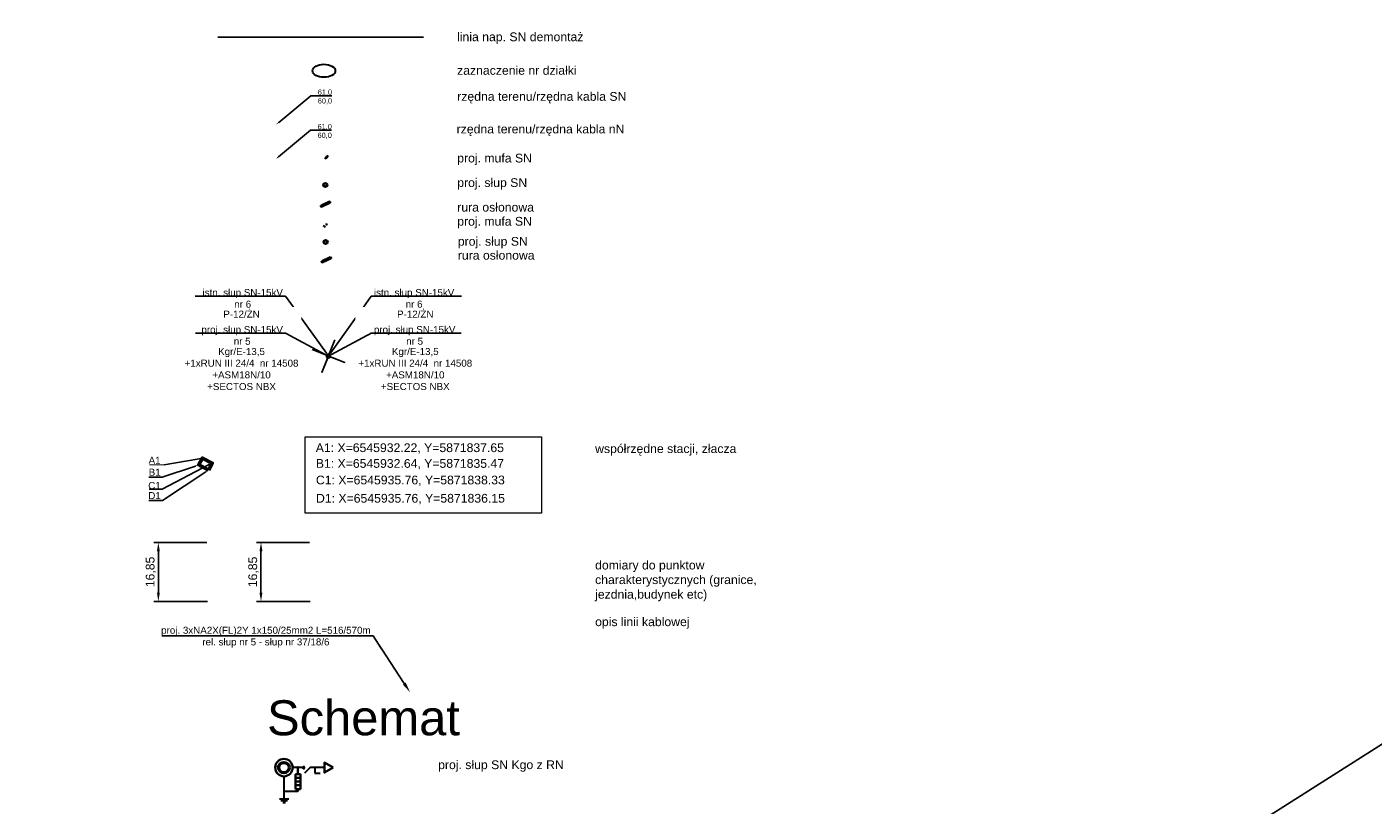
# Model space of a CAD drawing. Header units: metres. Extents: x -1993 to 4624, y 674 to 2411.
# Tile 3 of 14: x -1333 to -948, y 1322 to 1545. Entities that reach past the tile are written whole.
import ezdxf
from ezdxf import colors
from ezdxf.entities.mleader import LeaderData, LeaderLine
from ezdxf.math import Vec2, Vec3

# ---------------------------------------------------------------- set-up
doc = ezdxf.new("R2010")
doc.units = ezdxf.units.M
for name, pattern in [('217a-500', [0]), ('DASHDOT2', [0.5, 0.25, -0.125, 0, -0.125]), ('DASHED', [0.75, 0.5, -0.25])]:
    doc.linetypes.add(name, pattern=pattern)
for name, color, linetype, lineweight, true_color in [('# OBMBS-9x-19xxx __EI_opis_nN', 144, 'Continuous', 0, 0x007299), ('# OBMBS-9x-19xxx _nN PROJ. KABLE 04kV', 144, 'DASHED', 30, 0x007299), ('# OBMBS-9x-19xxx _nN PROJ. NAPOW 04kV', 144, 'Continuous', 30, 0x007299)]:
    doc.layers.add(name, color=color, linetype=linetype, lineweight=lineweight, true_color=true_color)
for name, color, linetype, lineweight in [('# OBMBS-9x-19xxx __EI_opis_PB', 1, 'Continuous', 0), ('# OBMBS-9x-19xxx __EI_opis_SN', 1, 'Continuous', 0), ('# OBMBS-9x-19xxx _EI_pomiary_domiary_współrzędne_rzędne', 6, '217a-500', 20), ('# OBMBS-9x-19xxx _EI_proj. złacze_stacja SN', 10, 'Continuous', 25), ('# OBMBS-9x-19xxx _EI_przepusty', 1, 'DASHED', 15), ('# OBMBS-9x-19xxx _El_działki', 92, 'Continuous', 25), ('# OBMBS-9x-19xxx _SN PROJ. KABLE 15kV', 10, 'DASHDOT2', 30), ('# OBMBS-9x-19xxx _SN PROJ. NAPOW 15kV', 10, 'Continuous', 30)]:
    doc.layers.add(name, color=color, linetype=linetype, lineweight=lineweight)
doc.layers.add('# OBMBS-9x-19xxx _EI_ schemat', color=1, linetype='Continuous')
doc.layers.add('# OBMBS-9x-19xxx _EI_demontaż SN', color=1, linetype='Demontaż_(6m)')
doc.layers.add('# OBMBS-9x-19xxx _EI_demontaż nN', color=144, linetype='Demontaż_(6m)', true_color=0x007299)
doc.layers.add('# OBMBS-9x-19xxx _EI_istn. LSN_LnN', color=18, linetype='Continuous', true_color=0x000000)
doc.styles.add('linie', font='simplex.shx', dxfattribs={"height": 1})
doc.styles.add('PLS_View', font='arial.ttf')
doc.styles.get("Standard").update_dxf_attribs({"font": 'ARIAL.TTF'})
doc.linetypes.add('Demontaż_(6m)', pattern='A,6,["x",linie,S=2,R=0,X=-0.5238,Y=-0.66667],0', length=6)
doc.linetypes.add('FENCELINE5', pattern='A,8,-1,[148,AAA.SHX,S=1,R=0,X=0,Y=0],-1', length=10)
doc.dimstyles.new('ISO-25', dxfattribs={"dimtxt": 2.5, "dimasz": 2.5, "dimexe": 1.25, "dimexo": 0.625, "dimtad": 1, "dimtxsty": 'Standard', "dimcen": 2.5, "dimadec": 0, "dimazin": 0, "dimtfac": 1, "dimtmove": 0, "dimatfit": 3, "dimfxl": 1, "dimarcsym": 0})

# ---------------------------------------------------------------- blocks, each defined once
blk = doc.blocks.new('słup nN')
at = {"layer": '# OBMBS-9x-19xxx _nN PROJ. NAPOW 04kV'}
for radius in [0.592, 0.409]:
    blk.add_circle((0, 0), radius, dxfattribs=at)
blk = doc.blocks.new('mufa nN')
at = {"layer": '# OBMBS-9x-19xxx _nN PROJ. KABLE 04kV'}
for p, q in [((0, 0), (0.36, 0.57)), ((0, 0), (0.63, 0.23)), ((0.99, 0.8), (0.36, 0.57)), ((0.99, 0.8), (0.63, 0.23))]:
    blk.add_line(p, q, dxfattribs=at)
blk = doc.blocks.new('słup SN')
at = {"layer": '# OBMBS-9x-19xxx _SN PROJ. NAPOW 15kV'}
for radius in [0.592, 0.409]:
    blk.add_circle((0, 0), radius, dxfattribs=at)
blk = doc.blocks.new('mufa SN')
at = {"layer": '# OBMBS-9x-19xxx _SN PROJ. KABLE 15kV', "linetype": 'ByBlock'}
for p, q in [((0, 0), (0.36, 0.57)), ((0, 0), (0.63, 0.23)), ((0.99, 0.8), (0.36, 0.57)), ((0.99, 0.8), (0.63, 0.23))]:
    blk.add_line(p, q, dxfattribs=at)
blk = doc.blocks.new('*U37')
at = {"layer": '# OBMBS-9x-19xxx _EI_przepusty', "color": 0, "linetype": 'ByBlock', "lineweight": 40}
for p, q in [((2.69, -0.25), (0.02, 0.12)), ((-0.02, -0.12), (2.66, -0.5))]:
    blk.add_line(p, q, dxfattribs=at)
for centre in [(0, 0), (2.67, -0.37)]:
    blk.add_ellipse(centre, major_axis=(0.017, 0.124), ratio=0.525623, dxfattribs=at)
blk = doc.blocks.new('*D81')
at = {"layer": '# OBMBS-9x-19xxx _EI_pomiary_domiary_współrzędne_rzędne', "color": 0, "lineweight": -2}
for p, q in [((-1281.21, 1397.5), (-1296.28, 1397.5)), ((-1295.03, 1395), (-1295.03, 1383.15)), ((-1280.99, 1380.65), (-1296.28, 1380.65))]:
    blk.add_line(p, q, dxfattribs=at)
at = {"layer": '# OBMBS-9x-19xxx _EI_pomiary_domiary_współrzędne_rzędne', "color": 0}
for points in [[(-1294.61, 1395), (-1295.44, 1395), (-1295.03, 1397.5)], [(-1295.44, 1383.15), (-1294.61, 1383.15), (-1295.03, 1380.65)]]:
    blk.add_solid(points, dxfattribs=at)
at = {"layer": 'Defpoints', "color": 0}
for p in [(-1280.59, 1397.5), (-1295.03, 1380.65), (-1280.37, 1380.65)]:
    blk.add_point(p, dxfattribs=at)
at = {"layer": '# OBMBS-9x-19xxx _EI_pomiary_domiary_współrzędne_rzędne', "color": 0, "insert": (-1297.15, 1389.07), "char_height": 2.5, "attachment_point": 5, "rotation": 90}
blk.add_mtext('16,85', dxfattribs=at)
blk = doc.blocks.new('*D82')
at = {"layer": '# OBMBS-9x-19xxx _EI_pomiary_domiary_współrzędne_rzędne', "color": 0, "lineweight": -2}
for p, q in [((-1251.88, 1397.5), (-1266.95, 1397.5)), ((-1265.7, 1395), (-1265.7, 1383.15)), ((-1251.67, 1380.65), (-1266.95, 1380.65))]:
    blk.add_line(p, q, dxfattribs=at)
at = {"layer": '# OBMBS-9x-19xxx _EI_pomiary_domiary_współrzędne_rzędne', "color": 0}
for points in [[(-1265.28, 1395), (-1266.12, 1395), (-1265.7, 1397.5)], [(-1266.12, 1383.15), (-1265.28, 1383.15), (-1265.7, 1380.65)]]:
    blk.add_solid(points, dxfattribs=at)
at = {"layer": 'Defpoints', "color": 0}
for p in [(-1251.26, 1397.5), (-1265.7, 1380.65), (-1251.04, 1380.65)]:
    blk.add_point(p, dxfattribs=at)
at = {"layer": '# OBMBS-9x-19xxx _EI_pomiary_domiary_współrzędne_rzędne', "color": 0, "insert": (-1267.83, 1389.07), "char_height": 2.5, "attachment_point": 5, "rotation": 90}
blk.add_mtext('16,85', dxfattribs=at)
blk = doc.blocks.new('Ogranicznik')
at = {"layer": '# OBMBS-9x-19xxx _EI_ schemat', "color": 0, "lineweight": 35}
for p, q in [((-1.77, 9.18), (-1.77, 7.28)), ((-2.47, 3.06), (-2.47, 7.28)), ((-1.07, 7.28), (-2.47, 7.28)), ((-1.07, 6.22), (-2.47, 6.22)), ((-1.07, 5.17), (-2.47, 5.17)), ((-1.07, 4.11), (-2.47, 4.11)), ((-1.07, 3.06), (-1.07, 7.28)), ((-1.07, 3.06), (-2.47, 3.06)), ((-1.76, 3.06), (-1.76, 2.36))]:
    blk.add_line(p, q, dxfattribs=at)
blk = doc.blocks.new('G$C4EA4917E')
at = {"layer": '# OBMBS-9x-19xxx _EI_ schemat', "color": 1, "lineweight": 30, "ltscale": 0.5}
for p, q in [((8, 7.74), (5, 7.74)), ((10, 7.74), (8.39, 6.13)), ((14.06, 7.74), (10, 7.74))]:
    blk.add_line(p, q, dxfattribs=at)
at = {"layer": '# OBMBS-9x-19xxx _EI_ schemat', "color": 1, "lineweight": 30}
for p, q in [((11.35, 7.74), (11.35, 6.16)), ((11.35, 6.16), (12.89, 6.16))]:
    blk.add_line(p, q, dxfattribs=at)
at = {"layer": '# OBMBS-9x-19xxx _EI_ schemat', "color": 1, "lineweight": 35, "ltscale": 0.5}
blk.add_lwpolyline([(16.57, 7.74), (14.06, 9.19), (14.06, 6.29)], close=True, dxfattribs=at)
at = {"layer": '# OBMBS-9x-19xxx _EI_ schemat', "color": 1, "lineweight": 35}
blk.add_circle((2.5, 7.74), 2.5, dxfattribs=at)
at = {"layer": '# OBMBS-9x-19xxx _EI_ schemat', "color": 1, "lineweight": 50}
blk.add_circle((2.5, 7.74), 1.5, dxfattribs=at)
at = {"layer": '# OBMBS-9x-19xxx _EI_ schemat', "color": 1, "linetype": 'ByBlock', "lineweight": 40, "ltscale": 0.5}
blk.add_circle((6.5, 7.74), 0.0873, dxfattribs=at)
at = {"layer": '# OBMBS-9x-19xxx _EI_ schemat', "color": 1, "lineweight": 30}
blk.add_blockref('Ogranicznik', (8.27, -1.44), dxfattribs=at)
blk = doc.blocks.new('G$CF36D3B97')
at = {"layer": '# OBMBS-9x-19xxx _EI_ schemat', "color": 0, "linetype": 'Continuous', "lineweight": 30}
for p, q in [((1.75, 1.5), (1.75, 10.01)), ((3.5, 1.5), (0, 1.5)), ((3, 0.75), (0.5, 0.75)), ((2.25, 0), (1.25, 0))]:
    blk.add_line(p, q, dxfattribs=at)

msp = doc.modelspace()

# ---------------------------------------------------------------- linework, layer by layer
at = {"layer": '# OBMBS-9x-19xxx _EI_ schemat', "color": 1, "lineweight": 30}
msp.add_line((-1255.137, 1326.357), (-1259.066, 1326.357), dxfattribs=at)
msp.add_lwpolyline([(-1253.654, 1332.814), (-1253.649, 1333.527)], dxfattribs=at)
msp.add_arc((-1253.651, 1333.171), 0.357, 269.56115, 89.56115, dxfattribs=at)
at = {"layer": '# OBMBS-9x-19xxx _EI_demontaż SN'}
msp.add_lwpolyline([(-1278.054, 1541.821), (-1219.3, 1541.821)], dxfattribs=at)
at = {"layer": '# OBMBS-9x-19xxx _EI_pomiary_domiary_współrzędne_rzędne', "color": 5, "linetype": 'Continuous'}
msp.add_lwpolyline([(-1253.099, 1427.619), (-1185.53, 1427.627), (-1185.527, 1405.874), (-1253.096, 1405.866)], close=True, dxfattribs=at)
at = {"layer": '# OBMBS-9x-19xxx _EI_proj. złacze_stacja SN', "linetype": 'Continuous', "lineweight": 60}
msp.add_lwpolyline([(-1280.661, 1418.169), (-1283.493, 1419.64), (-1282.425, 1421.587), (-1279.665, 1420.18), (-1280.661, 1418.169)], dxfattribs=at)
at = {"layer": '# OBMBS-9x-19xxx _EI_proj. złacze_stacja SN'}
for radius in [0.592, 0.409]:
    msp.add_circle((-1246.433, 1450.741), radius, dxfattribs=at)
at = {"layer": '# OBMBS-9x-19xxx _El_działki', "linetype": 'Continuous', "lineweight": 30}
msp.add_ellipse((-1247.714, 1532.242), major_axis=(3.247, 0), ratio=0.5744681, dxfattribs=at)

# ---------------------------------------------------------------- block references
at = {"layer": '# OBMBS-9x-19xxx _EI_ schemat', "color": 1}
msp.add_blockref('G$C4EA4917E', (-1261.651, 1325.432), dxfattribs=at)
at = {"layer": '# OBMBS-9x-19xxx _EI_ schemat', "color": 1, "ltscale": 0.5, "xscale": -0.75, "yscale": 0.75, "zscale": 0.75}
msp.add_blockref('G$CF36D3B97', (-1257.753, 1323.164), dxfattribs=at)
at = {"layer": '# OBMBS-9x-19xxx _EI_demontaż nN', "linetype": 'FENCELINE5'}
for name, p in [('mufa nN', (-1247.771, 1487.669)), ('słup nN', (-1247.234, 1483.315))]:
    msp.add_blockref(name, p, dxfattribs=at)
at = {"layer": '# OBMBS-9x-19xxx _EI_demontaż SN', "linetype": 'FENCELINE5'}
msp.add_blockref('słup SN', (-1247.312, 1499.622), dxfattribs=at)
at = {"layer": '# OBMBS-9x-19xxx _nN PROJ. KABLE 04kV', "linetype": 'ByBlock', "lineweight": 30, "rotation": 33.1316644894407}
msp.add_blockref('*U37', (-1248.278, 1477.687), dxfattribs=at)
at = {"layer": '# OBMBS-9x-19xxx _SN PROJ. KABLE 15kV', "linetype": 'ByBlock'}
msp.add_blockref('mufa SN', (-1247.469, 1507.137), dxfattribs=at)
at = {"layer": '# OBMBS-9x-19xxx _SN PROJ. KABLE 15kV', "linetype": 'ByBlock', "lineweight": 30, "rotation": 33.1316644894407}
msp.add_blockref('*U37', (-1248.49, 1493.537), dxfattribs=at)

# ---------------------------------------------------------------- texts
at = {"layer": '# OBMBS-9x-19xxx __EI_opis_nN', "char_height": 2.5, "attachment_point": 1}
for s, insert, width in [('rzędna terenu/rzędna kabla nN', (-1209.788, 1516.856), 51.14393), ('proj. mufa SN', (-1209.617, 1490.498), 52.93875), ('proj. słup SN', (-1209.447, 1484.771), 52.93875), ('rura osłonowa', (-1209.447, 1480.786), 52.93875)]:
    msp.add_mtext(s, dxfattribs=dict(at, insert=insert, width=width))
at = {"layer": '# OBMBS-9x-19xxx _EI_demontaż SN', "char_height": 2.5, "attachment_point": 1}
for s, insert, width in [('linia nap. SN demontaż', (-1209.658, 1543.192), 41.57153), ('rzędna terenu/rzędna kabla SN', (-1209.617, 1526.172), 52.93875)]:
    msp.add_mtext(s, dxfattribs=dict(at, insert=insert, width=width))
at = {"layer": '# OBMBS-9x-19xxx _EI_pomiary_domiary_współrzędne_rzędne', "linetype": 'Continuous', "char_height": 2.5, "attachment_point": 1}
for s, insert, width in [('A1: X=6545932.22, Y=5871837.65', (-1250.049, 1425.808), 60.62373), ('B1: X=6545932.64, Y=5871835.47', (-1250.026, 1421.317), 57.86786), ('C1: X=6545935.76, Y=5871838.33', (-1250.001, 1416.583), 57.31451), ('D1: X=6545935.76, Y=5871836.15', (-1249.974, 1411.363), 57.98012)]:
    msp.add_mtext(s, dxfattribs=dict(at, insert=insert, width=width))
at = {"layer": '# OBMBS-9x-19xxx _El_działki', "insert": (-1209.658, 1533.613), "char_height": 2.5, "width": 41.57153, "attachment_point": 1}
msp.add_mtext('zaznaczenie nr działki', dxfattribs=at)
at = {"layer": '# OBMBS-9x-19xxx _SN PROJ. KABLE 15kV', "char_height": 2.5, "width": 52.93875, "attachment_point": 1}
for s, insert in [('proj. mufa SN', (-1209.617, 1508.551)), ('rura osłonowa', (-1209.617, 1494.515)), ('współrzędne stacji, złacza', (-1170.212, 1425.539)), ('domiary do punktow charakterystycznych (granice, jezdnia,budynek etc)', (-1170.212, 1392.271)), ('opis linii kablowej', (-1170.212, 1376.079))]:
    msp.add_mtext(s, dxfattribs=dict(at, insert=insert))
at = {"layer": '# OBMBS-9x-19xxx _SN PROJ. NAPOW 15kV', "char_height": 2.5, "width": 52.93875, "attachment_point": 1}
for s, insert in [('proj. słup SN', (-1209.617, 1501.543)), ('proj. słup SN Kgo z RN', (-1215.074, 1335.233))]:
    msp.add_mtext(s, dxfattribs=dict(at, insert=insert))

# ---------------------------------------------------------------- dimensions: what is measured, and where the dimension line sits
at = {"layer": '# OBMBS-9x-19xxx _EI_pomiary_domiary_współrzędne_rzędne', "color": 1}
dim = msp.add_linear_dim(base=(-1295.026, 1380.649), p1=(-1280.586, 1397.496), p2=(-1280.367, 1380.649), angle=90, dimstyle='ISO-25', dxfattribs=at)
dim.commit()
dim.dimension.update_dxf_attribs({"geometry": '*D81', "text_midpoint": (-1297.154, 1389.073)})
at = {"layer": '# OBMBS-9x-19xxx _EI_pomiary_domiary_współrzędne_rzędne', "color": 132, "true_color": 0x30d5c8}
dim = msp.add_linear_dim(base=(-1265.7, 1380.649), p1=(-1251.26, 1397.496), p2=(-1251.041, 1380.649), angle=90, dimstyle='ISO-25', dxfattribs=at)
dim.commit()
dim.dimension.update_dxf_attribs({"geometry": '*D82', "text_midpoint": (-1267.828, 1389.073)})

# ---------------------------------------------------------------- leaders
at = {"layer": '# OBMBS-9x-19xxx __EI_opis_SN', "color": 1}
ml = msp.add_multileader_mtext('Standard', dxfattribs=at)
ml.set_content('\\pxqc;proj. 3xNA2X(FL)2Y 1x150/25mm2 L=516/570m\\Prel. słup nr 5 - słup nr 37/18/6', color=256, style='PLS_View')
ml.set_leader_properties()
ml.build(insert=Vec2(0, 0))
ml.multileader.update_dxf_attribs({"text_left_attachment_type": 6, "text_right_attachment_type": 6, "dogleg_length": 0.36, "arrow_head_size": 3})
ctx = ml.context
ctx.base_point, ctx.char_height, ctx.arrow_head_size, ctx.landing_gap_size, ctx.plane_origin = Vec3(-1294.55, 1370.816), 2, 3, 0.5, Vec3(-1184.882, 1372.057)
ctx.left_attachment, ctx.right_attachment, ctx.text_align_type = 6, 6, 2
notes = []
notes.append((ctx, [(0, (1, 1, 0), (-1233.684, 1370.816), (-1, 0), 0.36, [(0, [(-1223.096, 1354.677)], 0, [])])]))
ctx.mtext.insert, ctx.mtext.width, ctx.mtext.alignment, ctx.mtext.flow_direction = Vec3(-1264.297, 1373.406), 63.58447, 2, 5
ctx.mtext.has_bg_fill, ctx.mtext.bg_color, ctx.mtext.bg_scale_factor, ctx.mtext.bg_transparency, ctx.mtext.use_window_bg_color = 1, -1073741824, 1.5, 0, 1
at = {"layer": '# OBMBS-9x-19xxx _EI_pomiary_domiary_współrzędne_rzędne', "color": 1, "linetype": 'Continuous'}
ml = msp.add_multileader_mtext('Standard', dxfattribs=at)
ml.set_content('61,0\\P60,0')
ml.set_leader_properties(linetype='ByLayer')
ml.build(insert=Vec2(0, 0))
ml.multileader.update_dxf_attribs({"text_left_attachment_type": 6, "text_right_attachment_type": 6, "dogleg_length": 0, "arrow_head_size": 1})
ctx = ml.context
ctx.base_point, ctx.char_height, ctx.arrow_head_size, ctx.plane_origin = Vec3(-1251.469, 1525.096), 1.5, 1, Vec3(-1262.165, 1517.684)
ctx.left_attachment, ctx.right_attachment = 6, 6
notes.append((ctx, [(0, (1, 1, 0), (-1251.469, 1525.096), (1, 0), 0, [(0, [(-1261.406, 1516.867)], 0, [])])]))
ctx.mtext.insert, ctx.mtext.flow_direction = Vec3(-1249.469, 1526.899), 5
at = {"layer": '# OBMBS-9x-19xxx _EI_pomiary_domiary_współrzędne_rzędne', "color": 132, "true_color": 0x30d5c8}
ml = msp.add_multileader_mtext('Standard', dxfattribs=at)
ml.set_content('61,0\\P60,0')
ml.set_leader_properties(linetype='ByLayer')
ml.build(insert=Vec2(0, 0))
ml.multileader.update_dxf_attribs({"text_left_attachment_type": 6, "text_right_attachment_type": 6, "dogleg_length": 0, "arrow_head_size": 1})
ctx = ml.context
ctx.base_point, ctx.char_height, ctx.arrow_head_size, ctx.plane_origin = Vec3(-1251.524, 1515.259), 1.5, 1, Vec3(-1262.22, 1507.846)
ctx.left_attachment, ctx.right_attachment = 6, 6
notes.append((ctx, [(0, (1, 1, 0), (-1251.524, 1515.259), (1, 0), 0, [(0, [(-1261.462, 1507.029)], 0, [])])]))
ctx.mtext.insert, ctx.mtext.flow_direction = Vec3(-1249.524, 1517.062), 5
for ctx, leaders in notes:
    for number, flags, end, landing, length, lines in leaders:
        leader = LeaderData()
        leader.index, (leader.has_last_leader_line, leader.has_dogleg_vector, leader.attachment_direction) = number, flags
        leader.last_leader_point, leader.dogleg_vector, leader.dogleg_length = Vec3(end), Vec3(landing), length
        for number, points, colour, breaks in lines:
            line = LeaderLine()
            line.index, line.vertices, line.color, line.breaks = number, Vec3.list(points), colors.encode_raw_color(colour), breaks
            leader.lines.append(line)
        ctx.leaders.append(leader)

# ---------------------------------------------------------------- next in the draw order: texts
at = {"layer": '# OBMBS-9x-19xxx __EI_opis_nN', "linetype": 'FENCELINE5', "insert": (-1263.976, 1352.399), "char_height": 10, "width": 272.61145, "attachment_point": 1}
msp.add_mtext('Schemat', dxfattribs=at)

# ---------------------------------------------------------------- next in the draw order: leaders
at = {"layer": '# OBMBS-9x-19xxx __EI_opis_PB', "color": 18, "true_color": 0x000000}
ml = msp.add_multileader_mtext('Standard', dxfattribs=at)
ml.set_content('\\pxqc;istn. słup SN-15kV\\Pnr 6 ', color=256, style='PLS_View')
ml.set_leader_properties()
ml.build(insert=Vec2(0, 0))
ml.multileader.update_dxf_attribs({"text_left_attachment_type": 6, "text_right_attachment_type": 6, "dogleg_length": 0.36, "arrow_head_size": 1})
ctx = ml.context
ctx.base_point, ctx.char_height, ctx.arrow_head_size, ctx.landing_gap_size, ctx.plane_origin = Vec3(-1282.811, 1467.831), 2, 1, 0.5, Vec3(-1225.646, 1466.496)
ctx.left_attachment, ctx.right_attachment, ctx.text_align_type = 6, 6, 2
notes = []
notes.append((ctx, [(0, (1, 1, 0), (-1258.676, 1467.831), (-1, 0), 0.36, [(0, [(-1246.433, 1450.741)], 0, [])])]))
ctx.mtext.insert, ctx.mtext.width, ctx.mtext.alignment, ctx.mtext.flow_direction = Vec3(-1270.923, 1469.9), 32.87501, 2, 5
ctx.mtext.has_bg_fill, ctx.mtext.bg_color, ctx.mtext.bg_scale_factor, ctx.mtext.bg_transparency, ctx.mtext.use_window_bg_color = 1, -1023410169, 1.5, 0, 1
at = {"layer": '# OBMBS-9x-19xxx _EI_pomiary_domiary_współrzędne_rzędne', "linetype": 'Continuous', "lineweight": 30}
ml = msp.add_multileader_mtext('Standard', dxfattribs=at)
ml.set_content('A1')
ml.set_leader_properties(linetype='Continuous')
ml.build(insert=Vec2(0, 0))
ml.multileader.update_dxf_attribs({"text_right_attachment_type": 6, "dogleg_length": 0.36, "arrow_head_size": 1})
ctx = ml.context
ctx.base_point, ctx.char_height, ctx.arrow_head_size, ctx.landing_gap_size, ctx.plane_origin = Vec3(-1297.387, 1420.758), 2, 1, 0.09, Vec3(-1282.425, 1421.587)
ctx.right_attachment, ctx.text_align_type = 6, 2
notes.append((ctx, [(0, (1, 1, 0), (-1293.943, 1419.553), (-1, 0), 0.36, [(0, [(-1282.425, 1421.587)], 0, [])])]))
ctx.mtext.insert, ctx.mtext.alignment, ctx.mtext.flow_direction = Vec3(-1294.393, 1421.963), 3, 5
ctx.mtext.has_bg_fill, ctx.mtext.bg_color, ctx.mtext.bg_scale_factor, ctx.mtext.bg_transparency, ctx.mtext.use_window_bg_color = 1, -1027028792, 1.5, 0, 1
for ctx, leaders in notes:
    for number, flags, end, landing, length, lines in leaders:
        leader = LeaderData()
        leader.index, (leader.has_last_leader_line, leader.has_dogleg_vector, leader.attachment_direction) = number, flags
        leader.last_leader_point, leader.dogleg_vector, leader.dogleg_length = Vec3(end), Vec3(landing), length
        for number, points, colour, breaks in lines:
            line = LeaderLine()
            line.index, line.vertices, line.color, line.breaks = number, Vec3.list(points), colors.encode_raw_color(colour), breaks
            leader.lines.append(line)
        ctx.leaders.append(leader)

# ---------------------------------------------------------------- next in the draw order: texts
at = {"layer": '# OBMBS-9x-19xxx _EI_istn. LSN_LnN', "insert": (-1287.361, 1463.728), "char_height": 2, "width": 32.20746, "attachment_point": 1, "bg_fill": 2, "box_fill_scale": 1.5, "bg_fill_color": 257, "bg_fill_transparency": 0}
msp.add_mtext('\\pxsm1.5,qc;P-12/ŻN', dxfattribs=at)

# ---------------------------------------------------------------- next in the draw order: leaders
at = {"layer": '# OBMBS-9x-19xxx _EI_pomiary_domiary_współrzędne_rzędne', "linetype": 'Continuous', "lineweight": 30}
ml = msp.add_multileader_mtext('Standard', dxfattribs=at)
ml.set_content('D1')
ml.set_leader_properties(linetype='Continuous')
ml.build(insert=Vec2(0, 0))
ml.multileader.update_dxf_attribs({"text_right_attachment_type": 6, "dogleg_length": 0.36, "arrow_head_size": 1})
ctx = ml.context
ctx.base_point, ctx.char_height, ctx.arrow_head_size, ctx.landing_gap_size, ctx.plane_origin = Vec3(-1297.264, 1410.677), 2, 1, 0.09, Vec3(-1283.017, 1418.451)
ctx.right_attachment, ctx.text_align_type = 6, 2
notes = []
notes.append((ctx, [(0, (1, 1, 0), (-1293.881, 1409.472), (-1, 0), 0.36, [(0, [(-1280.661, 1418.169)], 0, [])])]))
ctx.mtext.insert, ctx.mtext.alignment, ctx.mtext.flow_direction = Vec3(-1294.331, 1411.881), 3, 5
ctx.mtext.has_bg_fill, ctx.mtext.bg_color, ctx.mtext.bg_scale_factor, ctx.mtext.bg_transparency, ctx.mtext.use_window_bg_color = 1, -1027028792, 1.5, 0, 1
for ctx, leaders in notes:
    for number, flags, end, landing, length, lines in leaders:
        leader = LeaderData()
        leader.index, (leader.has_last_leader_line, leader.has_dogleg_vector, leader.attachment_direction) = number, flags
        leader.last_leader_point, leader.dogleg_vector, leader.dogleg_length = Vec3(end), Vec3(landing), length
        for number, points, colour, breaks in lines:
            line = LeaderLine()
            line.index, line.vertices, line.color, line.breaks = number, Vec3.list(points), colors.encode_raw_color(colour), breaks
            leader.lines.append(line)
        ctx.leaders.append(leader)

# ---------------------------------------------------------------- next in the draw order: leaders
at = {"layer": '# OBMBS-9x-19xxx __EI_opis_PB', "color": 1}
ml = msp.add_multileader_mtext('Standard', dxfattribs=at)
ml.set_content('\\pxqc;proj.{\\A1; słup SN-15kV nr 5 }', color=256, style='PLS_View')
ml.set_leader_properties()
ml.build(insert=Vec2(0, 0))
ml.multileader.update_dxf_attribs({"text_left_attachment_type": 6, "text_right_attachment_type": 6, "dogleg_length": 0.36, "arrow_head_size": 1})
ctx = ml.context
ctx.base_point, ctx.char_height, ctx.arrow_head_size, ctx.landing_gap_size, ctx.plane_origin = Vec3(-1283.123, 1457.241), 2, 1, 0.5, Vec3(-1225.646, 1455.906)
ctx.left_attachment, ctx.right_attachment, ctx.text_align_type = 6, 6, 2
notes = []
notes.append((ctx, [(0, (1, 1, 0), (-1258.676, 1457.241), (-1, 0), 0.36, [(0, [(-1246.433, 1450.741)], 0, [])])]))
ctx.mtext.insert, ctx.mtext.width, ctx.mtext.alignment, ctx.mtext.flow_direction = Vec3(-1271.079, 1459.31), 24.60601, 2, 5
ctx.mtext.has_bg_fill, ctx.mtext.bg_color, ctx.mtext.bg_scale_factor, ctx.mtext.bg_transparency, ctx.mtext.use_window_bg_color = 1, -1073741824, 1.5, 0, 1
at = {"layer": '# OBMBS-9x-19xxx _EI_pomiary_domiary_współrzędne_rzędne', "linetype": 'Continuous', "lineweight": 30}
ml = msp.add_multileader_mtext('Standard', dxfattribs=at)
ml.set_content('C1')
ml.set_leader_properties(linetype='Continuous')
ml.build(insert=Vec2(0, 0))
ml.multileader.update_dxf_attribs({"text_right_attachment_type": 6, "dogleg_length": 0.36, "arrow_head_size": 1})
ctx = ml.context
ctx.base_point, ctx.char_height, ctx.arrow_head_size, ctx.landing_gap_size, ctx.plane_origin = Vec3(-1297.361, 1413.732), 2, 1, 0.09, Vec3(-1276.881, 1415.259)
ctx.right_attachment, ctx.text_align_type = 6, 2
notes.append((ctx, [(0, (1, 1, 0), (-1293.901, 1412.698), (-1, 0), 0.36, [(0, [(-1279.665, 1420.18)], 0, [])])]))
ctx.mtext.insert, ctx.mtext.alignment, ctx.mtext.flow_direction = Vec3(-1294.351, 1414.766), 3, 5
ctx.mtext.has_bg_fill, ctx.mtext.bg_color, ctx.mtext.bg_scale_factor, ctx.mtext.bg_transparency, ctx.mtext.use_window_bg_color = 1, -1027028792, 1.5, 0, 1
for ctx, leaders in notes:
    for number, flags, end, landing, length, lines in leaders:
        leader = LeaderData()
        leader.index, (leader.has_last_leader_line, leader.has_dogleg_vector, leader.attachment_direction) = number, flags
        leader.last_leader_point, leader.dogleg_vector, leader.dogleg_length = Vec3(end), Vec3(landing), length
        for number, points, colour, breaks in lines:
            line = LeaderLine()
            line.index, line.vertices, line.color, line.breaks = number, Vec3.list(points), colors.encode_raw_color(colour), breaks
            leader.lines.append(line)
        ctx.leaders.append(leader)

# ---------------------------------------------------------------- next in the draw order: texts
at = {"layer": '# OBMBS-9x-19xxx __EI_opis_PB', "insert": (-1287.361, 1453.038), "char_height": 2, "width": 32.20746, "attachment_point": 1, "bg_fill": 3, "box_fill_scale": 1.5, "bg_fill_color": 7, "bg_fill_transparency": 0}
msp.add_mtext('\\pxqc;{\\A1;Kgr/E-13,5\\P+1xRUN III 24/4  nr 14508\\P+ASM18N/10\\P\\psm1.5;+SECTOS NBX}', dxfattribs=at)

# ---------------------------------------------------------------- next in the draw order: leaders
at = {"layer": '# OBMBS-9x-19xxx __EI_opis_PB', "color": 18, "true_color": 0x000000}
ml = msp.add_multileader_mtext('Standard', dxfattribs=at)
ml.set_content('\\pxqc;istn. słup SN-15kV\\Pnr 6 ', color=256, style='PLS_View')
ml.set_leader_properties()
ml.build(insert=Vec2(0, 0))
ml.multileader.update_dxf_attribs({"text_left_attachment_type": 6, "text_right_attachment_type": 6, "dogleg_length": 0.36, "arrow_head_size": 1})
ctx = ml.context
ctx.base_point, ctx.char_height, ctx.arrow_head_size, ctx.landing_gap_size, ctx.plane_origin = Vec3(-1233.831, 1467.831), 2, 1, 0.5, Vec3(-1267.221, 1466.496)
ctx.left_attachment, ctx.right_attachment, ctx.text_align_type = 6, 6, 2
notes = []
notes.append((ctx, [(0, (1, 1, 0), (-1234.191, 1467.831), (1, 0), 0.36, [(0, [(-1246.433, 1450.741)], 0, [])])]))
ctx.mtext.insert, ctx.mtext.width, ctx.mtext.alignment, ctx.mtext.flow_direction = Vec3(-1221.943, 1469.9), 32.87501, 2, 5
ctx.mtext.has_bg_fill, ctx.mtext.bg_color, ctx.mtext.bg_scale_factor, ctx.mtext.bg_transparency, ctx.mtext.use_window_bg_color = 1, -1023410169, 1.5, 0, 1
at = {"layer": '# OBMBS-9x-19xxx _EI_pomiary_domiary_współrzędne_rzędne', "linetype": 'Continuous', "lineweight": 30}
ml = msp.add_multileader_mtext('Standard', dxfattribs=at)
ml.set_content('B1')
ml.set_leader_properties(linetype='Continuous')
ml.build(insert=Vec2(0, 0))
ml.multileader.update_dxf_attribs({"text_right_attachment_type": 6, "dogleg_length": 0.36, "arrow_head_size": 1})
ctx = ml.context
ctx.base_point, ctx.char_height, ctx.arrow_head_size, ctx.landing_gap_size, ctx.plane_origin = Vec3(-1297.162, 1417.36), 2, 1, 0.09, Vec3(-1275.493, 1418.712)
ctx.right_attachment, ctx.text_align_type = 6, 2
notes.append((ctx, [(0, (1, 1, 0), (-1293.922, 1416.155), (-1, 0), 0.36, [(0, [(-1283.493, 1419.64)], 0, [])])]))
ctx.mtext.insert, ctx.mtext.alignment, ctx.mtext.flow_direction = Vec3(-1294.372, 1418.565), 3, 5
ctx.mtext.has_bg_fill, ctx.mtext.bg_color, ctx.mtext.bg_scale_factor, ctx.mtext.bg_transparency, ctx.mtext.use_window_bg_color = 1, -1027028792, 1.5, 0, 1
for ctx, leaders in notes:
    for number, flags, end, landing, length, lines in leaders:
        leader = LeaderData()
        leader.index, (leader.has_last_leader_line, leader.has_dogleg_vector, leader.attachment_direction) = number, flags
        leader.last_leader_point, leader.dogleg_vector, leader.dogleg_length = Vec3(end), Vec3(landing), length
        for number, points, colour, breaks in lines:
            line = LeaderLine()
            line.index, line.vertices, line.color, line.breaks = number, Vec3.list(points), colors.encode_raw_color(colour), breaks
            leader.lines.append(line)
        ctx.leaders.append(leader)

# ---------------------------------------------------------------- next in the draw order: texts
at = {"layer": '# OBMBS-9x-19xxx _EI_istn. LSN_LnN', "insert": (-1205.506, 1463.728), "char_height": 2, "width": 32.20746, "attachment_point": 3, "bg_fill": 2, "box_fill_scale": 1.5, "bg_fill_color": 257, "bg_fill_transparency": 0}
msp.add_mtext('\\pxsm1.5,qc;P-12/ŻN', dxfattribs=at)

# ---------------------------------------------------------------- next in the draw order: leaders
at = {"layer": '# OBMBS-9x-19xxx __EI_opis_PB', "color": 1}
ml = msp.add_multileader_mtext('Standard', dxfattribs=at)
ml.set_content('\\pxqc;proj.{\\A1; słup SN-15kV nr 5 }', color=256, style='PLS_View')
ml.set_leader_properties()
ml.build(insert=Vec2(0, 0))
ml.multileader.update_dxf_attribs({"text_left_attachment_type": 6, "text_right_attachment_type": 6, "dogleg_length": 0.36, "arrow_head_size": 1})
ctx = ml.context
ctx.base_point, ctx.char_height, ctx.arrow_head_size, ctx.landing_gap_size, ctx.plane_origin = Vec3(-1233.831, 1457.241), 2, 1, 0.5, Vec3(-1267.221, 1455.906)
ctx.left_attachment, ctx.right_attachment, ctx.text_align_type = 6, 6, 2
notes = []
notes.append((ctx, [(0, (1, 1, 0), (-1234.191, 1457.241), (1, 0), 0.36, [(0, [(-1246.433, 1450.741)], 0, [])])]))
ctx.mtext.insert, ctx.mtext.width, ctx.mtext.alignment, ctx.mtext.flow_direction = Vec3(-1221.787, 1459.31), 24.60601, 2, 5
ctx.mtext.has_bg_fill, ctx.mtext.bg_color, ctx.mtext.bg_scale_factor, ctx.mtext.bg_transparency, ctx.mtext.use_window_bg_color = 1, -1073741824, 1.5, 0, 1
for ctx, leaders in notes:
    for number, flags, end, landing, length, lines in leaders:
        leader = LeaderData()
        leader.index, (leader.has_last_leader_line, leader.has_dogleg_vector, leader.attachment_direction) = number, flags
        leader.last_leader_point, leader.dogleg_vector, leader.dogleg_length = Vec3(end), Vec3(landing), length
        for number, points, colour, breaks in lines:
            line = LeaderLine()
            line.index, line.vertices, line.color, line.breaks = number, Vec3.list(points), colors.encode_raw_color(colour), breaks
            leader.lines.append(line)
        ctx.leaders.append(leader)

# ---------------------------------------------------------------- next in the draw order: linework, layer by layer
at = {"layer": '# OBMBS-9x-19xxx _EI_demontaż SN'}
msp.add_lwpolyline([(-1244.599, 1455.392), (-1248.267, 1446.089), (-1246.433, 1450.741), (-1241.782, 1448.906), (-1251.085, 1452.575)], dxfattribs=at)

# ---------------------------------------------------------------- next in the draw order: texts
at = {"layer": '# OBMBS-9x-19xxx __EI_opis_PB', "insert": (-1205.506, 1453.038), "char_height": 2, "width": 32.20746, "attachment_point": 3, "bg_fill": 3, "box_fill_scale": 1.5, "bg_fill_color": 7, "bg_fill_transparency": 0}
msp.add_mtext('\\pxqc;{\\A1;Kgr/E-13,5\\P+1xRUN III 24/4  nr 14508\\P+ASM18N/10\\P\\psm1.5;+SECTOS NBX}', dxfattribs=at)

# ---------------------------------------------------------------- next in the draw order: linework, layer by layer
msp.add_line((740.445, 2410.807), (-1993.273, 674.241))

doc.saveas('drawing.dxf')
